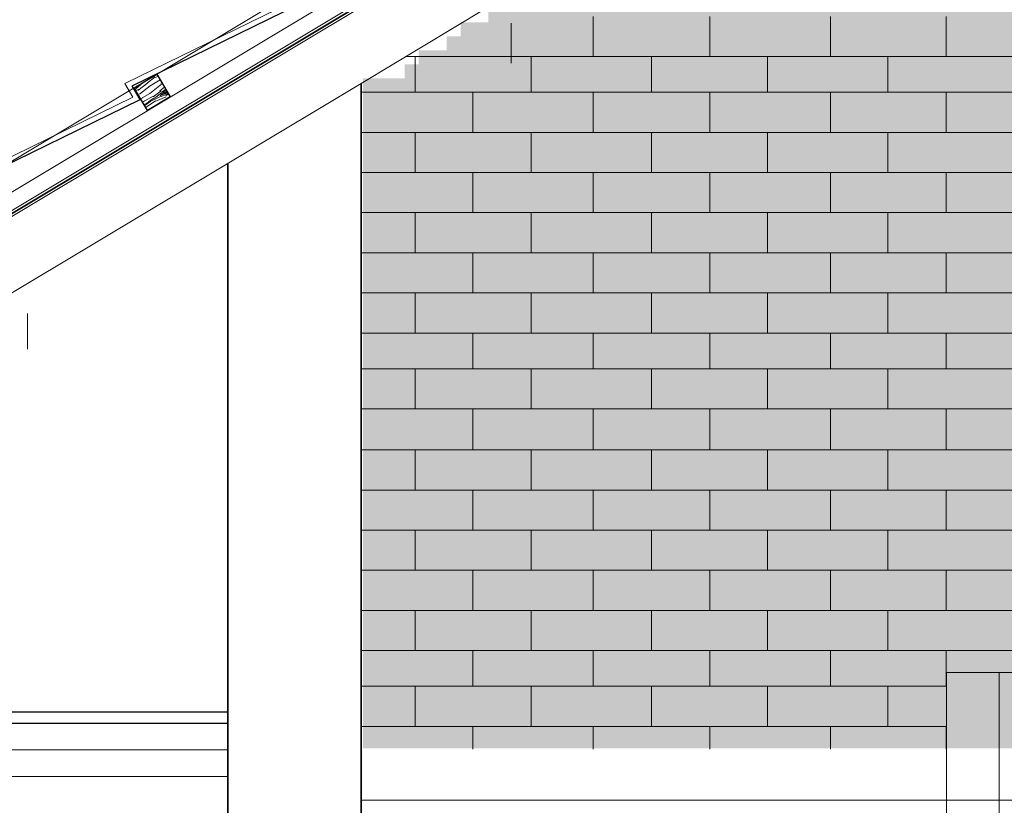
# Model space of a CAD drawing. Header units: millimetres. Extents: x -740 to 33545, y 5178 to 22494.
# Tile 175 of 250: x 9050 to 9237, y 13482 to 13631. Entities that reach past the tile are written whole.
import ezdxf
from ezdxf.lldxf.tags import DXFTag
from ezdxf.xclip import XClip

# ---------------------------------------------------------------- set-up
doc = ezdxf.new("R2010")
doc.units = ezdxf.units.MM
doc.header["$MEASUREMENT"] = 0
doc.header["$XCLIPFRAME"] = 0
doc.layers.get('Defpoints').update_dxf_attribs({"color": 252})
for name, color, linetype, lineweight in [('A_istniejÄ…ce Ĺ›ciany', 252, 'Continuous', 35), ('A_izolacja', 252, 'Continuous', 9), ('A_l.przerywana', 252, 'ICAD_ISO03W100', 9), ('A_Ĺ›ciany projektowane', 252, 'Continuous', 35), ('l. przekrojowa', 252, 'Continuous', 30), ('l. przerywana', 252, 'ICAD_ISO03W100', 9), ('l. widokowa', 252, 'Continuous', 15), ('l.widokowa', 252, 'Continuous', 15), ('l.wypeĹ‚nien', 252, 'Continuous', 5), ('wymiarowanie', 252, 'Continuous', 9)]:
    doc.layers.add(name, color=color, linetype=linetype, lineweight=lineweight)
doc.styles.add('styl2', font='simplex.shx')
doc.linetypes.add('BATTING', pattern='A,0.00254,-2.54,[134,ltypeshp.shx,S=2.54,R=0,X=-2.54,Y=0],-5.08,[134,ltypeshp.shx,S=2.54,R=180,X=2.54,Y=0],-2.54', length=10.16254)
tags = doc.linetypes.add('ICAD_ISO03W100', pattern=[30, 12, -18]).pattern_tags.tags
tags[6:7] = [DXFTag(74, 4), DXFTag(75, 0), DXFTag(340, '0'), DXFTag(46, 1.0), DXFTag(50, 0.0), DXFTag(44, 0.0), DXFTag(45, 0.0)]
tags[4:5] = [DXFTag(74, 4), DXFTag(75, 0), DXFTag(340, '0'), DXFTag(46, 1.0), DXFTag(50, 0.0), DXFTag(44, 0.0), DXFTag(45, 0.0)]
doc.dimstyles.new('Skala 1-50', dxfattribs={"dimtxt": 12, "dimasz": 5, "dimexe": 1, "dimexo": 1, "dimgap": 1.5, "dimtad": 1, "dimdec": 1, "dimrnd": 0.5, "dimtxsty": 'styl2', "dimblk": 'ARCHTICK', "dimcen": 5, "dimadec": 0, "dimazin": 0, "dimtfac": 1, "dimtdec": 1, "dimtmove": 1, "dimatfit": 3, "dimldrblk": 'ARCHTICK', "dimfxl": 0, "dimlwd": -1, "dimlwe": -1, "dimarcsym": 0})
pattern_1 = [(20.637496, (8347.1241, -2864.7126), (56.602861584, 22.27366581), [1.11803, -110.68536]), (30.942296, (8348.17, -2864.319), (3.43511, 13.718601), [1.1, -8.9]), (49.377196, (8349.1138, -2863.753), (12.0119779, 18.8603351), [0.94868, -30.67409]), (203.817296, (8349.7315, -2863.0329), (65.17972982, 27.41537904), [0.80623, -79.81635]), (205.747896, (8348.9939, -2863.3585), (90.91028372, 42.84064307), [1.10454, -109.34907]), (224.978496, (8347.999, -2863.8383), (-20.58883636, -24.00207817), [1.23693, -39.99412]), (40.404596, (8347.8102, -2864.3013), (37.74254931, 34.28557092), [0.60828, -60.21935]), (24.602096, (8348.2734, -2863.907), (-73.756594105, -32.55709118), [0.90554, -89.64831]), (216.652896, (8349.0968, -2863.53), (-72.04994424, -54.85257296), [1.00499, -99.49377]), (199.632396, (8348.2905, -2864.13), (39.44916255, 11.99015022), [0.5099, -50.48029]), (25.747896, (8346.4036, -2865.2612), (-90.91028372, -42.84064307), [1.10454, -109.34907]), (19.632396, (8347.3985, -2864.7813), (-39.44916255, -11.99015022), [1.0198, -49.97039]), (30.942296, (8348.359, -2864.439), (3.43511, 13.718601), [1.2, -8.8]), (51.498296, (8349.3882, -2863.8217), (32.600824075, 42.86241375), [0.8544, -84.58564]), (34.7563963, (8349.9201, -2863.15305), (114.934197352, 80.561340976), [1.50333, -148.82963]), (25.747896, (8351.1552, -2862.296), (-90.91028372, -42.84064307), [1.10454, -109.34907]), (30.942296, (8352.15, -2861.816), (3.43511, 13.718601), [1.1, -8.9]), (36.136696, (8344.5167, -2866.39235), (80.626841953, 59.994272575), [1.10454, -109.34907]), (25.747896, (8345.4087, -2865.741), (-90.91028372, -42.84064307), [1.10454, -109.34907]), (30.942296, (8344.414, -2866.221), (3.43511, 13.718601), [0.6, -9.4]), (36.136696, (8344.9285, -2865.9123), (80.626841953, 59.994272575), [1.10454, -109.34907]), (30.942296, (8345.821, -2865.261), (3.43511, 13.718601), [1, -9]), (41.247096, (8346.6782, -2864.7468), (-46.319423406, -39.427289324), [1.11803, -110.68536]), (36.136696, (8347.5188, -2864.0096), (80.626841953, 59.994272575), [1.10454, -109.34907]), (25.747896, (8348.4108, -2863.3583), (-90.91028372, -42.84064307), [1.10454, -109.34907]), (25.747896, (8349.4057, -2862.8785), (-90.91028372, -42.84064307), [1.10454, -109.34907]), (22.812196, (8350.4006, -2862.3986), (-56.60287446, -22.27362129), [1.41421, -69.29646]), (30.942296, (8351.704, -2861.85), (3.43511, 13.718601), [1.5, -8.5]), (18.413496, (8354.4462, -2867.2021), (48.02602469, 17.13187653), [0.92195, -91.27349]), (25.231696, (8355.3209, -2866.9109), (-82.333448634, -37.69883899), [1.00499, -99.49377]), (39.072396, (8354.4462, -2867.2021), (46.31939021, 39.42732166), [0.70711, -70.00357]), (40.404596, (8354.9951, -2866.7564), (37.74254931, 34.28557092), [1.21655, -59.61107]), (30.942296, (8347.345, -2871.11), (3.43511, 13.718601), [1.2, -8.8]), (21.479996, (8348.3739, -2870.4926), (-48.02602105, -17.13189142), [0.60828, -60.21935]), (232.743696, (8348.9399, -2870.2699), (20.5888245, 24.00209266), [0.53852, -53.31313]), (223.9368963, (8348.6139, -2870.6985), (66.908229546, 63.42940353), [1.33417, -132.08247]), (23.817296, (8355.3896, -2866.6365), (-65.17972982, -27.41537904), [0.80623, -79.81635]), (38.067296, (8355.3896, -2866.6365), (54.89625662, 44.56906099), [0.80623, -79.81635]), (30.942296, (8347.447, -2871.281), (3.43511, 13.718601), [0.8, -9.2]), (224.978496, (8348.1336, -2870.8698), (-20.58883636, -24.00207817), [0.82462, -40.40644]), (27.5757963, (8349.18014, -2869.89267), (-142.371487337, -73.690973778), [1.70294, -168.59093]), (28.6516963, (8350.68962, -2869.10434), (-210.9862617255, -114.825071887), [2.502, -247.69792]), (34.1220963, (8352.88525, -2867.9047), (140.664851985, 95.986453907), [1.80278, -178.47479]), (40.404596, (8354.3777, -2866.8934), (37.74254931, 34.28557092), [1.82483, -59.0028]), (41.247096, (8347.8074, -2871.8815), (-46.319423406, -39.427289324), [1.11803, -110.68536]), (46.887696, (8348.648, -2871.1444), (-29.16567905, -29.14383716), [1.45602, -71.34508]), (30.942296, (8349.643, -2870.081), (3.43511, 13.718601), [1.3, -8.7]), (22.812196, (8350.7581, -2869.413), (-56.60287446, -22.27362129), [1.41421, -69.29646]), (34.5185963, (8352.0617, -2868.86476), (123.511143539, 85.702961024), [1.60312, -158.70907]), (22.1960963, (8353.3826, -2867.9563), (65.17975129, 27.415322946), [1.31529, -130.21417]), (16.906096, (8354.6004, -2867.4594), (-30.87230726, -6.84840007), [1.23693, -39.99412]), (30.942296, (8355.784, -2867.1), (3.43511, 13.718601), [0.7, -9.3]), (205.747896, (8349.1801, -2869.8927), (90.91028372, 42.84064307), [2.20907, -108.24454]), (26.1786963, (8346.9847, -2870.5092), (-99.487122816, -47.982421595), [2.40832, -118.00763]), (30.942296, (8349.146, -2869.447), (3.43511, 13.718601), [2.3, -7.7]), (35.0278963, (8351.1187, -2868.26416), (106.357399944, 75.419513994), [2.80713, -137.54955]), (30.942296, (8353.417, -2866.653), (3.43511, 13.718601), [2.5, -7.5]), (38.067296, (8348.0645, -2872.3104), (54.89625662, 44.56906099), [2.41868, -78.2039]), (37.282496, (8349.9687, -2870.8191), (63.47308699, 49.71082968), [1.81108, -88.74277]), (28.4526963, (8351.4097, -2869.722), (-193.832658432, -104.541388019), [2.30217, -227.91512]), (24.4224963, (8353.43378, -2868.62517), (-238.423480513, -107.954817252), [3.52278, -348.75552]), (33.9550963, (8344.72236, -2866.7354), (149.241636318, 101.128308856), [1.90263, -188.36035]), (22.812196, (8346.3005, -2865.6727), (-56.60287446, -22.27362129), [2.12132, -68.58936]), (28.5563963, (8348.25594, -2864.85026), (-202.409342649, -109.683439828), [2.40208, -237.80616]), (41.5619963, (8350.3658, -2863.702), (-84.061866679, -73.712972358), [1.62788, -161.16032]), (30.942296, (8351.584, -2862.622), (3.43511, 13.718601), [2, -8]), (27.7624963, (8344.10535, -2865.7062), (-150.948250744, -78.832896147), [1.80278, -178.47479]), (36.9512963, (8345.7006, -2864.86646), (-80.626813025, -59.994302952), [1.9105, -189.13923]), (37.6520963, (8347.22737, -2863.718), (-72.049995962, -54.8525173), [1.71172, -169.4607]), (25.231696, (8348.5826, -2862.6724), (-82.333448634, -37.69883899), [2.00998, -98.48878]), (18.8474963, (8350.4008, -2861.81554), (-87.475214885, -29.12193258), [1.43178, -141.74643]), (40.404596, (8351.7558, -2861.353), (37.74254931, 34.28557092), [1.21655, -59.61107]), (34.7563963, (8345.0823, -2867.3358), (114.934197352, 80.561340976), [1.50333, -148.82963]), (18.1379963, (8346.3174, -2866.47877), (-126.924380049, -41.11204913), [2.2561, -223.35418]), (30.942296, (8348.461, -2865.776), (3.43511, 13.718601), [2.5, -7.5]), (36.3825963, (8350.6056, -2864.491), (-89.203704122, -65.136000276), [2.1095, -208.84073]), (37.6520963, (8352.3039, -2863.2397), (-72.049995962, -54.8525173), [1.71172, -169.4607]), (30.942296, (8343.745, -2865.106), (3.43511, 13.718601), [1.7, -8.3]), (39.072396, (8345.2035, -2864.2317), (46.31939021, 39.42732166), [2.82843, -67.88225]), (28.5563963, (8347.39934, -2862.44896), (-202.409342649, -109.683439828), [2.40208, -237.80616]), (25.4147963, (8349.5092, -2861.3007), (190.3974003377, 90.8230770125), [3.11448, -308.33375]), (37.7850963, (8348.4244, -2872.91076), (-135.523009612, -104.563449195), [2.51794, -249.27563]), (30.942296, (8350.414, -2871.368), (3.43511, 13.718601), [2.8, -7.2]), (27.2900963, (8352.8159, -2869.92833), (-276.1659606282, -142.2405109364), [4.70956, -466.24691]), (30.942296, (8346.625, -2869.909), (3.43511, 13.718601), [2.4, -7.6]), (35.7058963, (8348.68325, -2868.67484), (89.203719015, 65.135987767), [2.40832, -118.00763]), (29.0946963, (8350.63886, -2867.2693), (-262.447391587, -145.6755583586), [3.10161, -307.05964]), (28.2159963, (8353.3491, -2865.7611), (-176.678841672, -94.258088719), [2.10238, -208.13558]), (25.747896, (8345.8021, -2868.5366), (-90.91028372, -42.84064307), [2.20907, -108.24454]), (30.942296, (8347.792, -2867.577), (3.43511, 13.718601), [3.2, -6.8]), (32.8514963, (8350.53646, -2865.93156), (243.586937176, 157.6876763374), [3.00167, -297.16495]), (34.5185963, (8353.0581, -2864.30327), (123.511143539, 85.702961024), [1.60312, -158.70907])]

# ---------------------------------------------------------------- blocks, each defined once
blk = doc.blocks.new('MF2E3FC30')
at = {"true_color": 0xffffff}
blk.add_hatch(color=7, dxfattribs=at).paths.add_polyline_path([(106.128, 264.692), (106.128, 232.162), (159.159, 232.162), (159.159, 264.692)])
blk = doc.blocks.new('_ArchTick')
at = {"color": 0, "linetype": 'ByBlock', "const_width": 0.15}
blk.add_lwpolyline([(-0.5, -0.5), (0.5, 0.5)], dxfattribs=at)
blk = doc.blocks.new('*D1730')
at = {"layer": 'Defpoints', "color": 0}
for p in [(8715.8, 13845.32), (9285.31, 13845.32), (8739.07, 13499.59)]:
    blk.add_point(p, dxfattribs=at)
at = {"layer": 'wymiarowanie', "color": 0}
for p, q in [((8720.8, 13845.32), (8714.8, 13845.32)), ((8715.8, 13499.59), (8715.8, 13845.32)), ((8720.8, 13499.59), (8714.8, 13499.59))]:
    blk.add_line(p, q, dxfattribs=at)
at = {"layer": 'wymiarowanie', "color": 0, "xscale": 5, "yscale": 5, "zscale": 5}
for p, rotation in [((8715.8, 13845.32), 90), ((8715.8, 13499.59), 270)]:
    blk.add_blockref('_ArchTick', p, dxfattribs=dict(at, rotation=rotation))
at = {"layer": 'wymiarowanie', "color": 0, "insert": (8707.45, 13672.46), "char_height": 12, "attachment_point": 5, "rotation": 90, "style": 'styl2'}
blk.add_mtext('345,5', dxfattribs=at)

msp = doc.modelspace()

# ---------------------------------------------------------------- hatches: boundary and pattern name
at = {"layer": 'l.wypeĹ‚nien'}
h = msp.add_hatch(dxfattribs=at)
h.set_pattern_fill('WOOD8', color=256, scale=10, angle=30.9423, style=0)
h.set_pattern_definition(pattern_1)
h.paths.add_polyline_path([(9079.03, 13615.91), (9074.74, 13613.34), (9072.17, 13617.63), (9076.46, 13620.2)])
h = msp.add_hatch(dxfattribs=at)
h.set_pattern_fill('WOOD8', color=256, scale=10, angle=30.9423, style=0)
h.set_pattern_definition(pattern_1)
h.paths.add_polyline_path([(9079.03, 13615.91), (9074.74, 13613.34), (9072.17, 13617.63), (9076.46, 13620.2)])

# ---------------------------------------------------------------- linework, layer by layer
at = {"linetype": 'Continuous', "lineweight": 5}
for points in [[(8997.48, 13562.36), (9445.49, 13830.93), (9445.49, 13830.93)], [(9320.98, 13742.37), (9115.23, 13618.43), (9115.23, 13618.43)], [(9159.22, 13623.55), (9159.22, 13631.16), (9159.22, 13631.16)], [(9181.38, 13623.55), (9181.38, 13631.16), (9181.38, 13631.16)], [(9204.21, 13623.55), (9204.21, 13631.16), (9204.21, 13631.16)], [(9226.2, 13623.55), (9226.2, 13631.16), (9226.2, 13631.16)], [(9143.69, 13622.3), (9143.69, 13629.9), (9143.69, 13629.9)], [(9123.67, 13623.55), (9557.28, 13623.55), (9557.28, 13623.55)], [(9125.49, 13616.77), (9125.49, 13623.55), (9125.49, 13623.55)], [(9147.48, 13616.77), (9147.48, 13623.55), (9147.48, 13623.55)], [(9170.3, 13616.77), (9170.3, 13623.55), (9170.3, 13623.55)], [(9192.3, 13616.77), (9192.3, 13623.55), (9192.3, 13623.55)], [(9215.12, 13616.77), (9215.12, 13623.55), (9215.12, 13623.55)], [(9115.23, 13618.43), (9020.47, 13561.7), (9020.47, 13561.7)], [(9115.23, 13618.43), (9115.23, 13492.25), (9115.23, 13492.25)], [(9115.23, 13616.77), (9557.28, 13616.77), (9557.28, 13616.77)], [(9136.4, 13609.17), (9136.4, 13616.77), (9136.4, 13616.77)], [(9159.22, 13609.17), (9159.22, 13616.77), (9159.22, 13616.77)], [(9181.38, 13609.17), (9181.38, 13616.77), (9181.38, 13616.77)], [(9204.21, 13609.17), (9204.21, 13616.77), (9204.21, 13616.77)], [(9226.2, 13609.17), (9226.2, 13616.77), (9226.2, 13616.77)], [(9115.23, 13609.17), (9557.28, 13609.17), (9557.28, 13609.17)], [(9125.49, 13601.56), (9125.49, 13609.17), (9125.49, 13609.17)], [(9147.48, 13601.56), (9147.48, 13609.17), (9147.48, 13609.17)], [(9170.3, 13601.56), (9170.3, 13609.17), (9170.3, 13609.17)], [(9192.3, 13601.56), (9192.3, 13609.17), (9192.3, 13609.17)], [(9215.12, 13601.56), (9215.12, 13609.17), (9215.12, 13609.17)], [(9115.23, 13601.56), (9557.28, 13601.56), (9557.28, 13601.56)], [(9136.4, 13593.95), (9136.4, 13601.56), (9136.4, 13601.56)], [(9159.22, 13593.95), (9159.22, 13601.56), (9159.22, 13601.56)], [(9181.38, 13593.95), (9181.38, 13601.56), (9181.38, 13601.56)], [(9204.21, 13593.95), (9204.21, 13601.56), (9204.21, 13601.56)], [(9226.2, 13593.95), (9226.2, 13601.56), (9226.2, 13601.56)], [(9115.23, 13593.95), (9557.28, 13593.95), (9557.28, 13593.95)], [(9125.49, 13586.35), (9125.49, 13593.95), (9125.49, 13593.95)], [(9147.48, 13586.35), (9147.48, 13593.95), (9147.48, 13593.95)], [(9170.3, 13586.35), (9170.3, 13593.95), (9170.3, 13593.95)], [(9192.3, 13586.35), (9192.3, 13593.95), (9192.3, 13593.95)], [(9215.12, 13586.35), (9215.12, 13593.95), (9215.12, 13593.95)], [(9115.23, 13586.35), (9557.28, 13586.35), (9557.28, 13586.35)], [(9136.4, 13578.74), (9136.4, 13586.35), (9136.4, 13586.35)], [(9159.22, 13578.74), (9159.22, 13586.35), (9159.22, 13586.35)], [(9181.38, 13578.74), (9181.38, 13586.35), (9181.38, 13586.35)], [(9204.21, 13578.74), (9204.21, 13586.35), (9204.21, 13586.35)], [(9226.2, 13578.74), (9226.2, 13586.35), (9226.2, 13586.35)], [(9115.23, 13578.74), (9557.28, 13578.74), (9557.28, 13578.74)], [(9125.49, 13571.13), (9125.49, 13578.74), (9125.49, 13578.74)], [(9147.48, 13571.13), (9147.48, 13578.74), (9147.48, 13578.74)], [(9170.3, 13571.13), (9170.3, 13578.74), (9170.3, 13578.74)], [(9192.3, 13571.13), (9192.3, 13578.74), (9192.3, 13578.74)], [(9215.12, 13571.13), (9215.12, 13578.74), (9215.12, 13578.74)], [(9051.93, 13568.06), (9051.93, 13574.84), (9051.93, 13574.84)], [(9115.23, 13571.13), (9557.28, 13571.13), (9557.28, 13571.13)], [(9136.4, 13564.35), (9136.4, 13571.13), (9136.4, 13571.13)], [(9159.22, 13564.35), (9159.22, 13571.13), (9159.22, 13571.13)], [(9181.38, 13564.35), (9181.38, 13571.13), (9181.38, 13571.13)], [(9204.21, 13564.35), (9204.21, 13571.13), (9204.21, 13571.13)], [(9226.2, 13564.35), (9226.2, 13571.13), (9226.2, 13571.13)], [(9115.23, 13564.35), (9557.28, 13564.35), (9557.28, 13564.35)], [(9125.49, 13556.74), (9125.49, 13564.35), (9125.49, 13564.35)], [(9147.48, 13556.74), (9147.48, 13564.35), (9147.48, 13564.35)], [(9170.3, 13556.74), (9170.3, 13564.35), (9170.3, 13564.35)], [(9192.3, 13556.74), (9192.3, 13564.35), (9192.3, 13564.35)], [(9215.12, 13556.74), (9215.12, 13564.35), (9215.12, 13564.35)], [(9115.23, 13556.74), (9557.28, 13556.74), (9557.28, 13556.74)], [(9136.4, 13548.97), (9136.4, 13556.74), (9136.4, 13556.74)], [(9159.22, 13548.97), (9159.22, 13556.74), (9159.22, 13556.74)], [(9181.38, 13548.97), (9181.38, 13556.74), (9181.38, 13556.74)], [(9204.21, 13548.97), (9204.21, 13556.74), (9204.21, 13556.74)], [(9226.2, 13548.97), (9226.2, 13556.74), (9226.2, 13556.74)], [(9115.23, 13548.97), (9557.28, 13548.97), (9557.28, 13548.97)], [(9125.49, 13541.36), (9125.49, 13548.97), (9125.49, 13548.97)], [(9147.48, 13541.36), (9147.48, 13548.97), (9147.48, 13548.97)], [(9170.3, 13541.36), (9170.3, 13548.97), (9170.3, 13548.97)], [(9192.3, 13541.36), (9192.3, 13548.97), (9192.3, 13548.97)], [(9215.12, 13541.36), (9215.12, 13548.97), (9215.12, 13548.97)], [(9115.23, 13541.36), (9557.28, 13541.36), (9557.28, 13541.36)], [(9136.4, 13533.76), (9136.4, 13541.36), (9136.4, 13541.36)], [(9159.22, 13533.76), (9159.22, 13541.36), (9159.22, 13541.36)], [(9181.38, 13533.76), (9181.38, 13541.36), (9181.38, 13541.36)], [(9204.21, 13533.76), (9204.21, 13541.36), (9204.21, 13541.36)], [(9226.2, 13533.76), (9226.2, 13541.36), (9226.2, 13541.36)], [(9115.23, 13533.76), (9557.28, 13533.76), (9557.28, 13533.76)], [(9125.49, 13526.15), (9125.49, 13533.76), (9125.49, 13533.76)], [(9147.48, 13526.15), (9147.48, 13533.76), (9147.48, 13533.76)], [(9170.3, 13526.15), (9170.3, 13533.76), (9170.3, 13533.76)], [(9192.3, 13526.15), (9192.3, 13533.76), (9192.3, 13533.76)], [(9215.12, 13526.15), (9215.12, 13533.76), (9215.12, 13533.76)], [(9115.23, 13526.15), (9557.28, 13526.15), (9557.28, 13526.15)], [(9136.4, 13518.54), (9136.4, 13526.15), (9136.4, 13526.15)], [(9159.22, 13518.54), (9159.22, 13526.15), (9159.22, 13526.15)], [(9181.38, 13518.54), (9181.38, 13526.15), (9181.38, 13526.15)], [(9204.21, 13518.54), (9204.21, 13526.15), (9204.21, 13526.15)], [(9226.2, 13518.54), (9226.2, 13526.15), (9226.2, 13526.15)], [(9115.23, 13518.54), (9557.28, 13518.54), (9557.28, 13518.54)], [(9125.49, 13510.93), (9125.49, 13518.54), (9125.49, 13518.54)], [(9147.48, 13510.93), (9147.48, 13518.54), (9147.48, 13518.54)], [(9170.3, 13510.93), (9170.3, 13518.54), (9170.3, 13518.54)], [(9192.3, 13510.93), (9192.3, 13518.54), (9192.3, 13518.54)], [(9215.12, 13510.93), (9215.12, 13518.54), (9215.12, 13518.54)], [(9115.23, 13510.93), (9557.28, 13510.93), (9557.28, 13510.93)], [(9136.4, 13504.15), (9136.4, 13510.93), (9136.4, 13510.93)], [(9159.22, 13504.15), (9159.22, 13510.93), (9159.22, 13510.93)], [(9181.38, 13504.15), (9181.38, 13510.93), (9181.38, 13510.93)], [(9204.21, 13504.15), (9204.21, 13510.93), (9204.21, 13510.93)], [(9226.2, 13504.15), (9226.2, 13510.93), (9226.2, 13510.93)], [(9115.23, 13504.15), (9226.25, 13504.15)], [(9125.49, 13496.55), (9125.49, 13504.15), (9125.49, 13504.15)], [(9147.48, 13496.55), (9147.48, 13504.15), (9147.48, 13504.15)], [(9170.3, 13496.55), (9170.3, 13504.15), (9170.3, 13504.15)], [(9192.3, 13496.55), (9192.3, 13504.15), (9192.3, 13504.15)], [(9215.12, 13496.55), (9215.12, 13504.15), (9215.12, 13504.15)], [(9115.23, 13496.55), (9226.25, 13496.55)], [(9136.4, 13492.25), (9136.4, 13496.55), (9136.4, 13496.55)], [(9159.22, 13492.25), (9159.22, 13496.55), (9159.22, 13496.55)], [(9181.38, 13492.25), (9181.38, 13496.55), (9181.38, 13496.55)], [(9204.21, 13492.25), (9204.21, 13496.55), (9204.21, 13496.55)]]:
    msp.add_lwpolyline(points, dxfattribs=at)
at = {"layer": 'A_istniejÄ…ce Ĺ›ciany'}
for points in [[(9115.23, 13618.43), (9115.23, 13339.94), (9115.23, 13339.94)], [(9089.93, 13475.08), (9089.93, 13603.21), (9089.93, 13603.21)]]:
    msp.add_lwpolyline(points, dxfattribs=at)
at = {"layer": 'A_izolacja'}
for points in [[(8995.42, 13565.79), (9445.9, 13835.85)], [(8996.96, 13563.21), (9445.9, 13832.35)]]:
    msp.add_lwpolyline(points, dxfattribs=at)
at = {"layer": 'A_izolacja', "linetype": 'ICAD_ISO03W100', "lineweight": 35, "ltscale": 0.2}
msp.add_lwpolyline([(8997.22, 13562.79), (9445.9, 13831.77)], dxfattribs=at)
at = {"layer": 'A_izolacja', "linetype": 'BATTING', "ltscale": 0.5}
msp.add_lwpolyline([(9089.93, 13492.08), (8940.76, 13492.08)], dxfattribs=at)
at = {"layer": 'A_izolacja', "linetype": 'Continuous'}
msp.add_lwpolyline([(9089.93, 13487.08), (8940.76, 13487.08)], dxfattribs=at)
at = {"layer": 'A_l.przerywana', "ltscale": 0.3}
for points in [[(8992.85, 13570.08), (9441.94, 13839.3)], [(9115.23, 13482.58), (9409.1, 13482.58)]]:
    msp.add_lwpolyline(points, dxfattribs=at)
at = {"layer": 'A_Ĺ›ciany projektowane', "linetype": 'Continuous', "lineweight": 30}
for points in [[(9089.93, 13499.28), (8961.1, 13499.28)], [(9089.93, 13497.08), (8961.1, 13497.08)]]:
    msp.add_lwpolyline(points, dxfattribs=at)
at = {"layer": 'l. przekrojowa'}
msp.add_lwpolyline([(9072.17, 13617.63), (9076.46, 13620.2), (9079.03, 13615.91), (9074.74, 13613.34), (9072.17, 13617.63)], dxfattribs=at)
msp.add_lwpolyline([(9072.17, 13617.63), (9076.46, 13620.2), (9079.03, 13615.91), (9074.74, 13613.34), (9072.17, 13617.63)], dxfattribs=at)
at = {"layer": 'l. przerywana', "ltscale": 0.3}
msp.add_line((9236.25, 13363), (9236.25, 13506.78), dxfattribs=at)
at = {"layer": 'l. widokowa'}
for p in [(9407.73, 13506.78), (9226.25, 13363)]:
    msp.add_line(p, (9226.25, 13506.78), dxfattribs=at)
at = {"layer": 'l. widokowa', "linetype": 'Continuous', "lineweight": 5}
msp.add_lwpolyline([(9226.2, 13492.25), (9226.2, 13496.55), (9226.2, 13496.55)], dxfattribs=at)
at = {"layer": 'l.widokowa'}
msp.add_lwpolyline([(9040.95, 13597.37), (9039.63, 13600.06), (9071.92, 13615.83), (9070.39, 13618.41), (9102.05, 13633.88), (9101.08, 13635.53)], dxfattribs=at)
at = {"layer": 'l.widokowa', "lineweight": 30}
msp.add_lwpolyline([(9041.85, 13597.81), (9040.97, 13599.6), (9073.33, 13615.41), (9071.8, 13617.99), (9103.47, 13633.46), (9101.94, 13636.04)], dxfattribs=at)

# ---------------------------------------------------------------- block references
ref = msp.add_blockref('MF2E3FC30', (8054.52, 11171.88), dxfattribs=dict(xscale=9.994634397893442, yscale=9.994634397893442, zscale=9.994634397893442))
XClip(ref).set_block_clipping_path([(117.8099821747, 251.504456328), (150.3731907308, 251.504456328), (150.3731907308, 251.769197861), (117.8099821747, 251.769197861), (117.8099821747, 251.504456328)])
ref = msp.add_blockref('MF2E3FC30', (8054.52, 11171.88), dxfattribs=dict(xscale=9.994634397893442, yscale=9.994634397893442, zscale=9.994634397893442))
XClip(ref).set_block_clipping_path([(117.5452406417, 251.239714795), (150.3731907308, 251.239714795), (150.3731907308, 251.504456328), (117.5452406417, 251.504456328), (117.5452406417, 251.239714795)])
ref = msp.add_blockref('MF2E3FC30', (8054.52, 11171.88), dxfattribs=dict(xscale=9.994634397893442, yscale=9.994634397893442, zscale=9.994634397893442))
XClip(ref).set_block_clipping_path([(116.7510160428, 250.974973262), (150.3731907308, 250.974973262), (150.3731907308, 251.239714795), (116.7510160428, 251.239714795), (116.7510160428, 250.974973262)])
ref = msp.add_blockref('MF2E3FC30', (8054.52, 11171.88), dxfattribs=dict(xscale=9.994634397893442, yscale=9.994634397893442, zscale=9.994634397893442))
XClip(ref).set_block_clipping_path([(116.4862745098, 250.7102317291), (150.3731907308, 250.7102317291), (150.3731907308, 250.974973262), (116.4862745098, 250.974973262), (116.4862745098, 250.7102317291)])
ref = msp.add_blockref('MF2E3FC30', (8054.52, 11171.88), dxfattribs=dict(xscale=9.994634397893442, yscale=9.994634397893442, zscale=9.994634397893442))
XClip(ref).set_block_clipping_path([(115.9567914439, 250.4454901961), (150.3731907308, 250.4454901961), (150.3731907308, 250.7102317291), (115.9567914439, 250.7102317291), (115.9567914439, 250.4454901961)])
ref = msp.add_blockref('MF2E3FC30', (8054.52, 11171.88), dxfattribs=dict(xscale=9.994634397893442, yscale=9.994634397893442, zscale=9.994634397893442))
XClip(ref).set_block_clipping_path([(115.6920499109, 250.1807486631), (150.3731907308, 250.1807486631), (150.3731907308, 250.4454901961), (115.6920499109, 250.4454901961), (115.6920499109, 250.1807486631)])
ref = msp.add_blockref('MF2E3FC30', (8054.52, 11171.88), dxfattribs=dict(xscale=9.994634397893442, yscale=9.994634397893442, zscale=9.994634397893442))
XClip(ref).set_block_clipping_path([(115.1625668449, 249.9160071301), (150.3731907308, 249.9160071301), (150.3731907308, 250.1807486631), (115.1625668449, 250.1807486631), (115.1625668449, 249.9160071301)])
ref = msp.add_blockref('MF2E3FC30', (8054.52, 11171.88), dxfattribs=dict(xscale=9.994634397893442, yscale=9.994634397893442, zscale=9.994634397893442))
XClip(ref).set_block_clipping_path([(114.633083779, 249.6512655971), (150.3731907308, 249.6512655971), (150.3731907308, 249.9160071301), (114.633083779, 249.9160071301), (114.633083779, 249.6512655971)])
ref = msp.add_blockref('MF2E3FC30', (8054.52, 11171.88), dxfattribs=dict(xscale=9.994634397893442, yscale=9.994634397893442, zscale=9.994634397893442))
XClip(ref).set_block_clipping_path([(114.368342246, 249.3865240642), (150.3731907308, 249.3865240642), (150.3731907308, 249.6512655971), (114.368342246, 249.6512655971), (114.368342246, 249.3865240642)])
ref = msp.add_blockref('MF2E3FC30', (8054.52, 11171.88), dxfattribs=dict(xscale=9.994634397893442, yscale=9.994634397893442, zscale=9.994634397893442))
XClip(ref).set_block_clipping_path([(113.83885918, 249.1217825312), (150.3731907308, 249.1217825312), (150.3731907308, 249.3865240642), (113.83885918, 249.3865240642), (113.83885918, 249.1217825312)])
ref = msp.add_blockref('MF2E3FC30', (8054.52, 11171.88), dxfattribs=dict(xscale=9.994634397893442, yscale=9.994634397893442, zscale=9.994634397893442))
XClip(ref).set_block_clipping_path([(113.3093761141, 248.8570409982), (150.3731907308, 248.8570409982), (150.3731907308, 249.1217825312), (113.3093761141, 249.1217825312), (113.3093761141, 248.8570409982)])
ref = msp.add_blockref('MF2E3FC30', (8054.52, 11171.88), dxfattribs=dict(xscale=9.994634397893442, yscale=9.994634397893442, zscale=9.994634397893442))
XClip(ref).set_block_clipping_path([(112.7798930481, 248.5922994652), (150.3731907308, 248.5922994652), (150.3731907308, 248.8570409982), (112.7798930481, 248.8570409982), (112.7798930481, 248.5922994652)])
ref = msp.add_blockref('MF2E3FC30', (8054.52, 11171.88), dxfattribs=dict(xscale=9.994634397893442, yscale=9.994634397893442, zscale=9.994634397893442))
XClip(ref).set_block_clipping_path([(112.5151515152, 248.3275579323), (150.3731907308, 248.3275579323), (150.3731907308, 248.5922994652), (112.5151515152, 248.5922994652), (112.5151515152, 248.3275579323)])
ref = msp.add_blockref('MF2E3FC30', (8054.52, 11171.88), dxfattribs=dict(xscale=9.994634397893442, yscale=9.994634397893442, zscale=9.994634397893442))
XClip(ref).set_block_clipping_path([(111.9856684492, 248.0628163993), (150.3731907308, 248.0628163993), (150.3731907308, 248.3275579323), (111.9856684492, 248.3275579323), (111.9856684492, 248.0628163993)])
ref = msp.add_blockref('MF2E3FC30', (8054.52, 11171.88), dxfattribs=dict(xscale=9.994634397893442, yscale=9.994634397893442, zscale=9.994634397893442))
XClip(ref).set_block_clipping_path([(109.8677361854, 246.7391087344), (150.3731907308, 246.7391087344), (150.3731907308, 247.0038502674), (109.8677361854, 247.0038502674), (109.8677361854, 246.7391087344)])
ref = msp.add_blockref('MF2E3FC30', (8054.52, 11171.88), dxfattribs=dict(xscale=9.994634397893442, yscale=9.994634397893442, zscale=9.994634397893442))
XClip(ref).set_block_clipping_path([(109.3382531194, 246.4743672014), (150.3731907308, 246.4743672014), (150.3731907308, 246.7391087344), (109.3382531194, 246.7391087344), (109.3382531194, 246.4743672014)])
ref = msp.add_blockref('MF2E3FC30', (8054.52, 11171.88), dxfattribs=dict(xscale=9.994634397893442, yscale=9.994634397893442, zscale=9.994634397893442))
XClip(ref).set_block_clipping_path([(109.0735115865, 246.2096256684), (150.3731907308, 246.2096256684), (150.3731907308, 246.4743672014), (109.0735115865, 246.4743672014), (109.0735115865, 246.2096256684)])
ref = msp.add_blockref('MF2E3FC30', (8054.52, 11171.88), dxfattribs=dict(xscale=9.994634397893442, yscale=9.994634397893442, zscale=9.994634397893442))
XClip(ref).set_block_clipping_path([(108.5440285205, 245.9448841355), (150.3731907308, 245.9448841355), (150.3731907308, 246.2096256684), (108.5440285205, 246.2096256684), (108.5440285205, 245.9448841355)])
ref = msp.add_blockref('MF2E3FC30', (8054.52, 11171.88), dxfattribs=dict(xscale=9.994634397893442, yscale=9.994634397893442, zscale=9.994634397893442))
XClip(ref).set_block_clipping_path([(108.0145454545, 245.6801426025), (150.3731907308, 245.6801426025), (150.3731907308, 245.9448841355), (108.0145454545, 245.9448841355), (108.0145454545, 245.6801426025)])
ref = msp.add_blockref('MF2E3FC30', (8054.52, 11171.88), dxfattribs=dict(xscale=9.994634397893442, yscale=9.994634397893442, zscale=9.994634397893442))
XClip(ref).set_block_clipping_path([(107.7498039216, 245.4154010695), (150.3731907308, 245.4154010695), (150.3731907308, 245.6801426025), (107.7498039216, 245.6801426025), (107.7498039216, 245.4154010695)])
ref = msp.add_blockref('MF2E3FC30', (8054.52, 11171.88), dxfattribs=dict(xscale=9.994634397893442, yscale=9.994634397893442, zscale=9.994634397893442))
XClip(ref).set_block_clipping_path([(107.2203208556, 245.1506595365), (150.3731907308, 245.1506595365), (150.3731907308, 245.4154010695), (107.2203208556, 245.4154010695), (107.2203208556, 245.1506595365)])
ref = msp.add_blockref('MF2E3FC30', (8054.52, 11171.88), dxfattribs=dict(xscale=9.994634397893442, yscale=9.994634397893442, zscale=9.994634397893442))
XClip(ref).set_block_clipping_path([(106.9555793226, 244.8859180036), (150.3731907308, 244.8859180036), (150.3731907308, 245.1506595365), (106.9555793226, 245.1506595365), (106.9555793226, 244.8859180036)])
ref = msp.add_blockref('MF2E3FC30', (8054.52, 11171.88), dxfattribs=dict(xscale=9.994634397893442, yscale=9.994634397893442, zscale=9.994634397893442))
XClip(ref).set_block_clipping_path([(106.1613547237, 232.1783244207), (150.3731907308, 232.1783244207), (150.3731907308, 244.8859180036), (106.1613547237, 244.8859180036), (106.1613547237, 232.1783244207)])

# ---------------------------------------------------------------- dimensions: what is measured, and where the dimension line sits
at = {"layer": 'wymiarowanie'}
dim = msp.add_linear_dim(base=(8715.8, 13845.32), p1=(8739.07, 13499.59), p2=(9285.31, 13845.32), angle=90, dimstyle='Skala 1-50', dxfattribs=at)
dim.commit()
dim.dimension.update_dxf_attribs({"geometry": '*D1730', "text_midpoint": (8707.45, 13672.46)})

doc.saveas('drawing.dxf')
